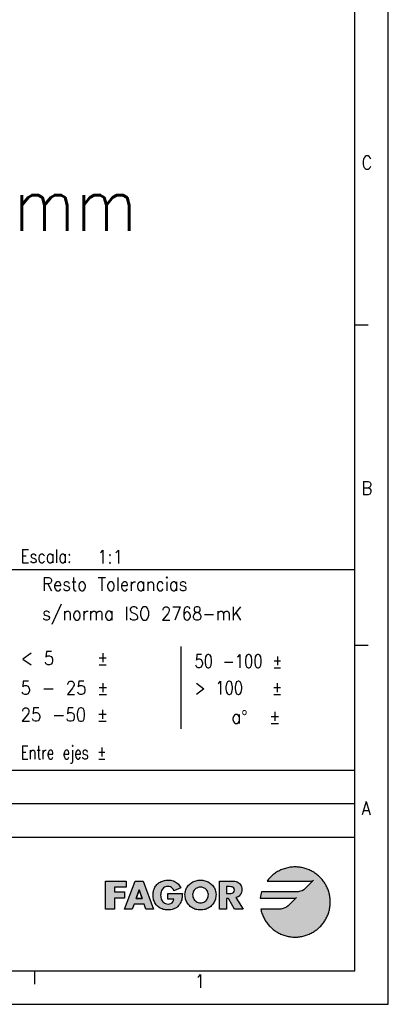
# Model space of a CAD drawing. Header units: millimetres. Extents: x -746 to 1106, y -92 to 517.
# Tile 31 of 55: x 39 to 94, y -92 to 55. Entities that reach past the tile are written whole.
import ezdxf

# ---------------------------------------------------------------- set-up
doc = ezdxf.new("R2010")
doc.units = ezdxf.units.MM
doc.layers.add('1', color=7, linetype='Continuous')
doc.layers.add('LAYER_1', color=7, linetype='Continuous')
doc.styles.add('CONVERTER_12', font='txt.shx', dxfattribs={"width": 0.9})
doc.styles.add('CONVERTER_13', font='txt.shx', dxfattribs={"width": 0.81})
doc.styles.add('CONVERTER_14', font='txt.shx', dxfattribs={"width": 0.72})

# ---------------------------------------------------------------- blocks, each defined once
blk = doc.blocks.new('_A1', base_point=(89.41, -87.22))
at = {"layer": '1', "linetype": 'Continuous'}
for points in [[(83.83, -72.89), (83.7, -72.79), (83.57, -72.69), (83.44, -72.6), (83.31, -72.51), (83.17, -72.42), (83.03, -72.34), (82.89, -72.27), (82.74, -72.19), (82.59, -72.12), (82.44, -72.06), (82.29, -72), (82.13, -71.95), (81.98, -71.9), (81.82, -71.85), (81.65, -71.81), (81.49, -71.78), (81.33, -71.75), (81.16, -71.72), (80.99, -71.7), (80.82, -71.69), (80.65, -71.68), (80.48, -71.68), (80.29, -71.68), (80.1, -71.69), (79.91, -71.71), (79.73, -71.73), (79.54, -71.76), (79.36, -71.8), (79.18, -71.84), (79.01, -71.89), (78.83, -71.94), (78.66, -72), (78.5, -72.06), (78.33, -72.13), (78.17, -72.21), (78.01, -72.29), (77.85, -72.38), (77.7, -72.47), (77.55, -72.57), (77.41, -72.67), (77.26, -72.77), (77.13, -72.88), (76.99, -73), (76.86, -73.12), (76.73, -73.24), (76.61, -73.37), (76.5, -73.5), (76.38, -73.64), (76.27, -73.78), (82.79, -73.78), (83.01, -73.75), (83.18, -73.69), (83.24, -73.66), (81.99, -74.91), (81.75, -75.1), (81.51, -75.23), (81.28, -75.31), (81.09, -75.36), (80.94, -75.38), (80.87, -75.38), (75.46, -75.38), (75.4, -75.62), (75.34, -75.86), (75.3, -76.11), (75.26, -76.36), (80.2, -76.36), (80.2, -76.36), (80.43, -76.33), (80.6, -76.27), (80.66, -76.24), (79.43, -77.48), (79.43, -77.48), (79.19, -77.68), (78.94, -77.81), (78.7, -77.9), (78.5, -77.95), (78.35, -77.97), (78.28, -77.97), (75.33, -77.97), (75.37, -78.14), (75.41, -78.3), (75.46, -78.46), (75.51, -78.62), (75.57, -78.78), (75.63, -78.93), (75.7, -79.09), (75.77, -79.24), (75.84, -79.38), (75.93, -79.53), (76.01, -79.67), (76.1, -79.81), (76.19, -79.94), (76.29, -80.08), (76.39, -80.21), (76.49, -80.33), (76.6, -80.46), (76.72, -80.58), (76.83, -80.69), (76.95, -80.8), (77.08, -80.91), (77.2, -81.02), (77.33, -81.12), (77.47, -81.21), (77.6, -81.31), (77.74, -81.4), (77.88, -81.48), (78.03, -81.56), (78.17, -81.63), (78.33, -81.71), (78.48, -81.77), (78.63, -81.83), (78.79, -81.89), (78.95, -81.94), (79.11, -81.99), (79.28, -82.03), (79.44, -82.06), (79.61, -82.1), (79.78, -82.12), (79.95, -82.14), (80.13, -82.16), (80.3, -82.16), (80.48, -82.17), (80.65, -82.16), (80.82, -82.16), (80.99, -82.14), (81.16, -82.12), (81.33, -82.1), (81.49, -82.07), (81.65, -82.03), (81.82, -81.99), (81.98, -81.95), (82.13, -81.9), (82.29, -81.84), (82.44, -81.79), (82.59, -81.72), (82.74, -81.65), (82.89, -81.58), (83.03, -81.5), (83.17, -81.42), (83.31, -81.34), (83.44, -81.25), (83.57, -81.15), (83.7, -81.06), (83.83, -80.96), (83.95, -80.85), (84.07, -80.74), (84.18, -80.63), (84.3, -80.52), (84.4, -80.4), (84.51, -80.27), (84.61, -80.15), (84.71, -80.02), (84.8, -79.89), (84.89, -79.75), (84.98, -79.62), (85.06, -79.48), (85.13, -79.33), (85.21, -79.19), (85.27, -79.04), (85.34, -78.89), (85.4, -78.74), (85.45, -78.58), (85.5, -78.42), (85.55, -78.26), (85.59, -78.1), (85.62, -77.94), (85.65, -77.77), (85.67, -77.61), (85.69, -77.44), (85.71, -77.27), (85.72, -77.1), (85.72, -76.92), (85.72, -76.75), (85.71, -76.58), (85.69, -76.41), (85.67, -76.24), (85.65, -76.07), (85.62, -75.91), (85.59, -75.74), (85.55, -75.58), (85.5, -75.42), (85.45, -75.27), (85.4, -75.11), (85.34, -74.96), (85.27, -74.81), (85.21, -74.66), (85.13, -74.51), (85.06, -74.37), (84.98, -74.23), (84.89, -74.09), (84.8, -73.96), (84.71, -73.83), (84.61, -73.7), (84.51, -73.57), (84.4, -73.45), (84.3, -73.33), (84.18, -73.22), (84.07, -73.1), (83.95, -73)], [(55.17, -74.7), (53.43, -74.7), (53.43, -75.4), (54.96, -75.4), (54.96, -76.33), (53.43, -76.33), (53.43, -77.97), (52.12, -77.97), (52.12, -73.78), (55.17, -73.78)], [(62.04, -73.71), (62.22, -73.75), (62.38, -73.82), (62.54, -73.89), (62.68, -73.98), (62.82, -74.09), (62.95, -74.2), (63.07, -74.34), (63.18, -74.48), (63.28, -74.64), (63.37, -74.82), (62.34, -75.25), (62.25, -75.06), (62.13, -74.9), (61.99, -74.77), (61.83, -74.67), (61.64, -74.6), (61.43, -74.58), (61.24, -74.6), (61.07, -74.65), (60.92, -74.72), (60.79, -74.82), (60.67, -74.94), (60.57, -75.07), (60.49, -75.22), (60.42, -75.39), (60.38, -75.56), (60.35, -75.73), (60.34, -75.9), (60.35, -76.08), (60.38, -76.26), (60.43, -76.43), (60.49, -76.59), (60.58, -76.73), (60.68, -76.87), (60.8, -76.99), (60.93, -77.08), (61.09, -77.15), (61.26, -77.2), (61.45, -77.22), (61.67, -77.2), (61.87, -77.13), (62.05, -77.03), (62.18, -76.89), (62.28, -76.71), (62.32, -76.49), (61.44, -76.49), (61.44, -75.63), (63.6, -75.63), (63.59, -75.83), (63.58, -76.03), (63.56, -76.22), (63.54, -76.4), (63.5, -76.58), (63.44, -76.76), (63.37, -76.94), (63.28, -77.11), (63.17, -77.29), (63.04, -77.45), (62.9, -77.59), (62.75, -77.72), (62.58, -77.82), (62.41, -77.91), (62.23, -77.99), (62.05, -78.04), (61.85, -78.08), (61.65, -78.1), (61.44, -78.11), (61.26, -78.1), (61.08, -78.09), (60.9, -78.06), (60.74, -78.02), (60.58, -77.96), (60.42, -77.9), (60.28, -77.83), (60.14, -77.75), (60.01, -77.65), (59.89, -77.55), (59.78, -77.44), (59.67, -77.32), (59.58, -77.19), (59.49, -77.06), (59.42, -76.91), (59.36, -76.76), (59.3, -76.6), (59.26, -76.44), (59.23, -76.26), (59.21, -76.08), (59.21, -75.9), (59.21, -75.71), (59.23, -75.52), (59.26, -75.35), (59.3, -75.18), (59.36, -75.01), (59.42, -74.86), (59.5, -74.71), (59.58, -74.57), (59.68, -74.44), (59.78, -74.32), (59.9, -74.21), (60.02, -74.1), (60.15, -74.01), (60.29, -73.93), (60.44, -73.85), (60.6, -73.79), (60.76, -73.74), (60.93, -73.7), (61.11, -73.67), (61.29, -73.65), (61.48, -73.64), (61.68, -73.65), (61.86, -73.67)]]:
    blk.add_hatch(color=2, dxfattribs=at).paths.add_polyline_path(points)
h = blk.add_hatch(color=2, dxfattribs=at)
h.paths.add_polyline_path([(59.3, -77.97), (58.14, -77.97), (57.86, -77.24), (56.36, -77.24), (56.08, -77.97), (54.92, -77.97), (56.53, -73.78), (57.72, -73.78)])
h.paths.add_polyline_path([(57.57, -76.41), (56.66, -76.41), (57.11, -75.08), (57.13, -75.08)], flags=16)
h = blk.add_hatch(color=2, dxfattribs=at)
h.paths.add_polyline_path([(67.59, -74), (67.73, -74.09), (67.86, -74.19), (67.98, -74.3), (68.09, -74.42), (68.2, -74.54), (68.29, -74.68), (68.38, -74.82), (68.45, -74.97), (68.51, -75.12), (68.56, -75.28), (68.6, -75.45), (68.62, -75.62), (68.63, -75.8), (68.62, -75.98), (68.6, -76.16), (68.57, -76.33), (68.53, -76.5), (68.48, -76.65), (68.42, -76.81), (68.35, -76.95), (68.27, -77.09), (68.18, -77.22), (68.08, -77.35), (67.97, -77.46), (67.86, -77.57), (67.73, -77.67), (67.6, -77.76), (67.46, -77.84), (67.32, -77.91), (67.16, -77.97), (67, -78.02), (66.84, -78.06), (66.67, -78.09), (66.49, -78.1), (66.31, -78.11), (66.13, -78.1), (65.95, -78.09), (65.78, -78.06), (65.62, -78.02), (65.46, -77.97), (65.31, -77.91), (65.16, -77.84), (65.02, -77.76), (64.89, -77.67), (64.76, -77.57), (64.65, -77.46), (64.54, -77.35), (64.44, -77.22), (64.35, -77.09), (64.27, -76.95), (64.2, -76.81), (64.14, -76.65), (64.09, -76.5), (64.05, -76.33), (64.02, -76.16), (64, -75.98), (63.99, -75.8), (64, -75.62), (64.02, -75.45), (64.06, -75.28), (64.11, -75.12), (64.17, -74.97), (64.24, -74.82), (64.33, -74.68), (64.42, -74.54), (64.53, -74.42), (64.64, -74.3), (64.76, -74.19), (64.89, -74.09), (65.03, -74), (65.17, -73.92), (65.32, -73.85), (65.48, -73.79), (65.64, -73.74), (65.8, -73.7), (65.97, -73.67), (66.14, -73.65), (66.31, -73.64), (66.48, -73.65), (66.65, -73.67), (66.82, -73.7), (66.98, -73.74), (67.14, -73.79), (67.3, -73.85), (67.45, -73.92)])
h.paths.add_polyline_path([(65.14, -75.63), (65.13, -75.8), (65.14, -76), (65.18, -76.18), (65.24, -76.35), (65.32, -76.5), (65.42, -76.64), (65.54, -76.76), (65.67, -76.86), (65.81, -76.94), (65.97, -77), (66.14, -77.04), (66.31, -77.05), (66.48, -77.04), (66.65, -77), (66.81, -76.94), (66.95, -76.86), (67.09, -76.76), (67.2, -76.64), (67.3, -76.5), (67.38, -76.35), (67.44, -76.18), (67.48, -76), (67.49, -75.8), (67.48, -75.63), (67.43, -75.47), (67.36, -75.31), (67.26, -75.17), (67.15, -75.04), (67.01, -74.92), (66.85, -74.83), (66.68, -74.76), (66.5, -74.71), (66.31, -74.7), (66.12, -74.71), (65.94, -74.76), (65.77, -74.83), (65.61, -74.92), (65.48, -75.04), (65.36, -75.17), (65.26, -75.31), (65.19, -75.47)], flags=16)
h = blk.add_hatch(color=2, dxfattribs=at)
h.paths.add_polyline_path([(72.22, -74.21), (72.32, -74.34), (72.4, -74.49), (72.46, -74.67), (72.5, -74.86), (72.51, -75.07), (72.5, -75.26), (72.46, -75.44), (72.41, -75.61), (72.33, -75.77), (72.22, -75.91), (72.1, -76.03), (71.95, -76.13), (71.78, -76.21), (71.59, -76.25), (72.68, -77.97), (71.39, -77.97), (70.48, -76.37), (70.22, -76.37), (70.22, -77.97), (69.13, -77.97), (69.13, -73.78), (71.06, -73.78), (71.26, -73.79), (71.45, -73.82), (71.63, -73.86), (71.8, -73.92), (71.96, -74), (72.09, -74.09)])
h.paths.add_polyline_path([(70.22, -74.62), (70.22, -75.66), (70.65, -75.66), (70.86, -75.65), (71.07, -75.61), (71.24, -75.52), (71.36, -75.37), (71.4, -75.14), (71.36, -74.91), (71.24, -74.76), (71.07, -74.67), (70.86, -74.63), (70.65, -74.62)], flags=16)
at = {"layer": '1', "color": 2, "linetype": 'Continuous'}
for p, q in [((94.41, -92.22), (94.41, 501.78)), ((91.41, 9.32), (89.41, 9.32)), ((-95.59, -27.22), (89.41, -27.22)), ((63.41, -51.02), (63.41, -38.71)), ((91.41, -38.55), (89.41, -38.55)), ((89.41, -62.22), (-95.59, -62.22)), ((41.47, -87.22), (41.47, -89.22)), ((-745.59, -92.22), (94.41, -92.22))]:
    blk.add_line(p, q, dxfattribs=at)
at = {"layer": '1', "color": 7, "linetype": 'Continuous'}
for p, q in [((89.41, -87.22), (89.41, 496.78)), ((-95.59, -57.22), (89.41, -57.22)), ((-95.59, -67.22), (89.41, -67.22)), ((-725.59, -87.22), (89.41, -87.22))]:
    blk.add_line(p, q, dxfattribs=at)
at = {"layer": 'LAYER_1', "color": 2, "linetype": 'Continuous'}
for p, q in [((78.33, -72.13), (78.17, -72.21)), ((78.5, -72.06), (78.33, -72.13)), ((78.66, -72), (78.5, -72.06)), ((78.83, -71.94), (78.66, -72)), ((79.01, -71.89), (78.83, -71.94)), ((79.18, -71.84), (79.01, -71.89)), ((79.36, -71.8), (79.18, -71.84)), ((79.54, -71.76), (79.36, -71.8)), ((79.73, -71.73), (79.54, -71.76)), ((79.91, -71.71), (79.73, -71.73)), ((80.1, -71.69), (79.91, -71.71)), ((80.29, -71.68), (80.1, -71.69)), ((80.48, -71.68), (80.29, -71.68)), ((80.65, -71.68), (80.48, -71.68)), ((80.82, -71.69), (80.65, -71.68)), ((80.99, -71.7), (80.82, -71.69)), ((81.16, -71.72), (80.99, -71.7)), ((81.33, -71.75), (81.16, -71.72)), ((81.49, -71.78), (81.33, -71.75)), ((81.65, -71.81), (81.49, -71.78)), ((81.82, -71.85), (81.65, -71.81)), ((81.98, -71.9), (81.82, -71.85)), ((82.13, -71.95), (81.98, -71.9)), ((82.29, -72), (82.13, -71.95)), ((82.44, -72.06), (82.29, -72)), ((82.59, -72.12), (82.44, -72.06)), ((82.74, -72.19), (82.59, -72.12)), ((76.5, -73.5), (76.38, -73.64)), ((76.61, -73.37), (76.5, -73.5)), ((76.73, -73.24), (76.61, -73.37)), ((76.86, -73.12), (76.73, -73.24)), ((76.99, -73), (76.86, -73.12)), ((77.13, -72.88), (76.99, -73)), ((77.26, -72.77), (77.13, -72.88)), ((77.41, -72.67), (77.26, -72.77)), ((77.55, -72.57), (77.41, -72.67)), ((77.7, -72.47), (77.55, -72.57)), ((77.85, -72.38), (77.7, -72.47)), ((78.01, -72.29), (77.85, -72.38)), ((78.17, -72.21), (78.01, -72.29)), ((82.89, -72.27), (82.74, -72.19)), ((83.03, -72.34), (82.89, -72.27)), ((83.17, -72.42), (83.03, -72.34)), ((83.31, -72.51), (83.17, -72.42)), ((83.44, -72.6), (83.31, -72.51)), ((83.57, -72.69), (83.44, -72.6)), ((83.7, -72.79), (83.57, -72.69)), ((83.83, -72.89), (83.7, -72.79)), ((83.95, -73), (83.83, -72.89)), ((84.07, -73.1), (83.95, -73)), ((84.18, -73.22), (84.07, -73.1)), ((84.3, -73.33), (84.18, -73.22)), ((84.4, -73.45), (84.3, -73.33)), ((84.51, -73.57), (84.4, -73.45)), ((84.61, -73.7), (84.51, -73.57)), ((52.12, -73.78), (55.17, -73.78)), ((52.12, -77.97), (52.12, -73.78)), ((55.17, -74.7), (53.43, -74.7)), ((53.43, -74.7), (53.43, -75.4)), ((54.92, -77.97), (56.53, -73.78)), ((55.17, -73.78), (55.17, -74.7)), ((56.53, -73.78), (57.72, -73.78)), ((56.66, -76.41), (57.11, -75.08)), ((57.11, -75.08), (56.66, -76.41)), ((57.11, -75.08), (57.13, -75.08)), ((57.13, -75.08), (57.11, -75.08)), ((57.13, -75.08), (57.57, -76.41)), ((57.57, -76.41), (57.13, -75.08)), ((57.72, -73.78), (59.3, -77.97)), ((59.3, -75.18), (59.36, -75.01)), ((59.36, -75.01), (59.42, -74.86)), ((59.42, -74.86), (59.5, -74.71)), ((59.5, -74.71), (59.58, -74.57)), ((59.58, -74.57), (59.68, -74.44)), ((59.68, -74.44), (59.78, -74.32)), ((59.78, -74.32), (59.9, -74.21)), ((59.9, -74.21), (60.02, -74.1)), ((60.02, -74.1), (60.15, -74.01)), ((60.15, -74.01), (60.29, -73.93)), ((60.29, -73.93), (60.44, -73.85)), ((60.44, -73.85), (60.6, -73.79)), ((60.57, -75.07), (60.49, -75.22)), ((60.67, -74.94), (60.57, -75.07)), ((60.6, -73.79), (60.76, -73.74)), ((60.79, -74.82), (60.67, -74.94)), ((60.76, -73.74), (60.93, -73.7)), ((60.92, -74.72), (60.79, -74.82)), ((61.07, -74.65), (60.92, -74.72)), ((60.93, -73.7), (61.11, -73.67)), ((61.24, -74.6), (61.07, -74.65)), ((61.11, -73.67), (61.29, -73.65)), ((61.43, -74.58), (61.24, -74.6)), ((61.29, -73.65), (61.48, -73.64)), ((61.64, -74.6), (61.43, -74.58)), ((61.48, -73.64), (61.68, -73.65)), ((61.48, -73.64), (61.48, -73.64)), ((61.83, -74.67), (61.64, -74.6)), ((61.68, -73.65), (61.86, -73.67)), ((61.99, -74.77), (61.83, -74.67)), ((61.86, -73.67), (62.04, -73.71)), ((62.13, -74.9), (61.99, -74.77)), ((62.04, -73.71), (62.22, -73.75)), ((62.25, -75.06), (62.13, -74.9)), ((62.22, -73.75), (62.38, -73.82)), ((62.34, -75.25), (62.25, -75.06)), ((63.37, -74.82), (62.34, -75.25)), ((62.38, -73.82), (62.54, -73.89)), ((62.54, -73.89), (62.68, -73.98)), ((62.68, -73.98), (62.82, -74.09)), ((62.82, -74.09), (62.95, -74.2)), ((62.95, -74.2), (63.07, -74.34)), ((63.07, -74.34), (63.18, -74.48)), ((63.18, -74.48), (63.28, -74.64)), ((63.28, -74.64), (63.37, -74.82)), ((64.11, -75.12), (64.17, -74.97)), ((64.17, -74.97), (64.24, -74.82)), ((64.24, -74.82), (64.33, -74.68)), ((64.33, -74.68), (64.42, -74.54)), ((64.42, -74.54), (64.53, -74.42)), ((64.53, -74.42), (64.64, -74.3)), ((64.64, -74.3), (64.76, -74.19)), ((64.76, -74.19), (64.89, -74.09)), ((64.89, -74.09), (65.03, -74)), ((65.03, -74), (65.17, -73.92)), ((65.17, -73.92), (65.32, -73.85)), ((65.32, -73.85), (65.48, -73.79)), ((65.48, -75.04), (65.36, -75.17)), ((65.48, -73.79), (65.64, -73.74)), ((65.61, -74.92), (65.48, -75.04)), ((65.77, -74.83), (65.61, -74.92)), ((65.64, -73.74), (65.8, -73.7)), ((65.94, -74.76), (65.77, -74.83)), ((65.8, -73.7), (65.97, -73.67)), ((66.12, -74.71), (65.94, -74.76)), ((65.97, -73.67), (66.14, -73.65)), ((66.31, -74.7), (66.12, -74.71)), ((66.14, -73.65), (66.31, -73.64)), ((66.31, -73.64), (66.48, -73.65)), ((66.5, -74.71), (66.31, -74.7)), ((66.48, -73.65), (66.65, -73.67)), ((66.68, -74.76), (66.5, -74.71)), ((66.65, -73.67), (66.82, -73.7)), ((66.85, -74.83), (66.68, -74.76)), ((66.82, -73.7), (66.98, -73.74)), ((67.01, -74.92), (66.85, -74.83)), ((66.98, -73.74), (67.14, -73.79)), ((67.15, -75.04), (67.01, -74.92)), ((67.14, -73.79), (67.3, -73.85)), ((67.26, -75.17), (67.15, -75.04)), ((67.3, -73.85), (67.45, -73.92)), ((67.45, -73.92), (67.59, -74)), ((67.59, -74), (67.73, -74.09)), ((67.73, -74.09), (67.86, -74.19)), ((67.86, -74.19), (67.98, -74.3)), ((67.98, -74.3), (68.09, -74.42)), ((68.09, -74.42), (68.2, -74.54)), ((68.2, -74.54), (68.29, -74.68)), ((68.29, -74.68), (68.38, -74.82)), ((68.38, -74.82), (68.45, -74.97)), ((68.45, -74.97), (68.51, -75.12)), ((69.13, -73.78), (71.06, -73.78)), ((69.13, -77.97), (69.13, -73.78)), ((70.22, -74.62), (70.22, -75.66)), ((70.65, -74.62), (70.22, -74.62)), ((70.86, -74.63), (70.65, -74.62)), ((71.07, -74.67), (70.86, -74.63)), ((71.06, -73.78), (71.26, -73.79)), ((71.24, -74.76), (71.07, -74.67)), ((71.36, -74.91), (71.24, -74.76)), ((71.26, -73.79), (71.45, -73.82)), ((71.4, -75.14), (71.36, -74.91)), ((71.45, -73.82), (71.63, -73.86)), ((71.63, -73.86), (71.8, -73.92)), ((71.8, -73.92), (71.96, -74)), ((71.96, -74), (72.09, -74.09)), ((72.09, -74.09), (72.22, -74.21)), ((72.22, -74.21), (72.32, -74.34)), ((72.32, -74.34), (72.4, -74.49)), ((72.4, -74.49), (72.46, -74.67)), ((72.46, -74.67), (72.5, -74.86)), ((72.5, -74.86), (72.51, -75.07)), ((72.51, -75.07), (72.5, -75.26)), ((76.38, -73.64), (76.27, -73.78)), ((76.27, -73.78), (82.79, -73.78)), ((76.27, -73.78), (76.27, -73.78)), ((81.99, -74.91), (81.75, -75.1)), ((83.24, -73.66), (81.99, -74.91)), ((82.79, -73.78), (83.01, -73.75)), ((83.01, -73.75), (83.18, -73.69)), ((83.18, -73.69), (83.24, -73.66)), ((84.71, -73.83), (84.61, -73.7)), ((84.8, -73.96), (84.71, -73.83)), ((84.89, -74.09), (84.8, -73.96)), ((84.98, -74.23), (84.89, -74.09)), ((85.06, -74.37), (84.98, -74.23)), ((85.13, -74.51), (85.06, -74.37)), ((85.21, -74.66), (85.13, -74.51)), ((85.27, -74.81), (85.21, -74.66)), ((85.34, -74.96), (85.27, -74.81)), ((85.4, -75.11), (85.34, -74.96)), ((53.43, -75.4), (54.96, -75.4)), ((53.43, -76.33), (53.43, -77.97)), ((54.96, -76.33), (53.43, -76.33)), ((54.96, -75.4), (54.96, -76.33)), ((57.57, -76.41), (56.66, -76.41)), ((56.66, -76.41), (57.57, -76.41)), ((59.21, -75.71), (59.23, -75.52)), ((59.21, -75.9), (59.21, -75.71)), ((59.21, -75.9), (59.21, -75.9)), ((59.21, -76.08), (59.21, -75.9)), ((59.23, -76.26), (59.21, -76.08)), ((59.23, -75.52), (59.26, -75.35)), ((59.26, -76.44), (59.23, -76.26)), ((59.26, -75.35), (59.3, -75.18)), ((59.3, -76.6), (59.26, -76.44)), ((60.35, -75.73), (60.34, -75.9)), ((60.34, -75.9), (60.35, -76.08)), ((60.38, -75.56), (60.35, -75.73)), ((60.35, -76.08), (60.38, -76.26)), ((60.42, -75.39), (60.38, -75.56)), ((60.38, -76.26), (60.43, -76.43)), ((60.49, -75.22), (60.42, -75.39)), ((60.43, -76.43), (60.49, -76.59)), ((61.44, -75.63), (63.6, -75.63)), ((61.44, -76.49), (61.44, -75.63)), ((62.32, -76.49), (61.44, -76.49)), ((62.28, -76.71), (62.32, -76.49)), ((63.54, -76.4), (63.5, -76.58)), ((63.56, -76.22), (63.54, -76.4)), ((63.58, -76.03), (63.56, -76.22)), ((63.59, -75.83), (63.58, -76.03)), ((63.6, -75.63), (63.59, -75.83)), ((63.99, -75.8), (64, -75.62)), ((63.99, -75.8), (63.99, -75.8)), ((64, -75.98), (63.99, -75.8)), ((64, -75.62), (64.02, -75.45)), ((64.02, -76.16), (64, -75.98)), ((64.02, -75.45), (64.06, -75.28)), ((64.05, -76.33), (64.02, -76.16)), ((64.09, -76.5), (64.05, -76.33)), ((64.06, -75.28), (64.11, -75.12)), ((64.14, -76.65), (64.09, -76.5)), ((65.14, -75.63), (65.13, -75.8)), ((65.13, -75.8), (65.14, -76)), ((65.19, -75.47), (65.14, -75.63)), ((65.14, -76), (65.18, -76.18)), ((65.18, -76.18), (65.24, -76.35)), ((65.26, -75.31), (65.19, -75.47)), ((65.24, -76.35), (65.32, -76.5)), ((65.36, -75.17), (65.26, -75.31)), ((65.32, -76.5), (65.42, -76.64)), ((67.2, -76.64), (67.3, -76.5)), ((67.36, -75.31), (67.26, -75.17)), ((67.3, -76.5), (67.38, -76.35)), ((67.43, -75.47), (67.36, -75.31)), ((67.38, -76.35), (67.44, -76.18)), ((67.48, -75.63), (67.43, -75.47)), ((67.44, -76.18), (67.48, -76)), ((67.49, -75.8), (67.48, -75.63)), ((67.48, -76), (67.49, -75.8)), ((67.49, -75.8), (67.49, -75.8)), ((68.53, -76.5), (68.48, -76.65)), ((68.51, -75.12), (68.56, -75.28)), ((68.57, -76.33), (68.53, -76.5)), ((68.56, -75.28), (68.6, -75.45)), ((68.6, -76.16), (68.57, -76.33)), ((68.6, -75.45), (68.62, -75.62)), ((68.62, -75.98), (68.6, -76.16)), ((68.62, -75.62), (68.63, -75.8)), ((68.63, -75.8), (68.62, -75.98)), ((68.63, -75.8), (68.63, -75.8)), ((70.22, -75.66), (70.65, -75.66)), ((70.22, -76.37), (70.22, -77.97)), ((70.48, -76.37), (70.22, -76.37)), ((71.39, -77.97), (70.48, -76.37)), ((70.65, -75.66), (70.86, -75.65)), ((70.86, -75.65), (71.07, -75.61)), ((71.07, -75.61), (71.24, -75.52)), ((71.24, -75.52), (71.36, -75.37)), ((71.36, -75.37), (71.4, -75.14)), ((71.78, -76.21), (71.59, -76.25)), ((71.59, -76.25), (72.68, -77.97)), ((71.95, -76.13), (71.78, -76.21)), ((72.1, -76.03), (71.95, -76.13)), ((72.22, -75.91), (72.1, -76.03)), ((72.33, -75.77), (72.22, -75.91)), ((72.41, -75.61), (72.33, -75.77)), ((72.46, -75.44), (72.41, -75.61)), ((72.5, -75.26), (72.46, -75.44)), ((75.3, -76.11), (75.26, -76.36)), ((75.26, -76.36), (80.2, -76.36)), ((75.34, -75.86), (75.3, -76.11)), ((75.4, -75.62), (75.34, -75.86)), ((75.46, -75.38), (75.4, -75.62)), ((80.87, -75.38), (75.46, -75.38)), ((80.66, -76.24), (79.43, -77.48)), ((80.2, -76.36), (80.43, -76.33)), ((80.2, -76.36), (80.2, -76.36)), ((80.43, -76.33), (80.6, -76.27)), ((80.6, -76.27), (80.66, -76.24)), ((80.94, -75.38), (80.87, -75.38)), ((81.09, -75.36), (80.94, -75.38)), ((81.28, -75.31), (81.09, -75.36)), ((81.51, -75.23), (81.28, -75.31)), ((81.75, -75.1), (81.51, -75.23)), ((85.45, -75.27), (85.4, -75.11)), ((85.5, -75.42), (85.45, -75.27)), ((85.55, -75.58), (85.5, -75.42)), ((85.59, -75.74), (85.55, -75.58)), ((85.62, -75.91), (85.59, -75.74)), ((85.65, -76.07), (85.62, -75.91)), ((85.67, -76.24), (85.65, -76.07)), ((85.69, -76.41), (85.67, -76.24)), ((85.71, -76.58), (85.69, -76.41)), ((53.43, -77.97), (52.12, -77.97)), ((56.08, -77.97), (54.92, -77.97)), ((56.36, -77.24), (56.08, -77.97)), ((57.86, -77.24), (56.36, -77.24)), ((58.14, -77.97), (57.86, -77.24)), ((59.3, -77.97), (58.14, -77.97)), ((59.36, -76.76), (59.3, -76.6)), ((59.42, -76.91), (59.36, -76.76)), ((59.49, -77.06), (59.42, -76.91)), ((59.58, -77.19), (59.49, -77.06)), ((59.67, -77.32), (59.58, -77.19)), ((59.78, -77.44), (59.67, -77.32)), ((59.89, -77.55), (59.78, -77.44)), ((60.01, -77.65), (59.89, -77.55)), ((60.14, -77.75), (60.01, -77.65)), ((60.28, -77.83), (60.14, -77.75)), ((60.42, -77.9), (60.28, -77.83)), ((60.58, -77.96), (60.42, -77.9)), ((60.49, -76.59), (60.58, -76.73)), ((60.58, -76.73), (60.68, -76.87)), ((60.74, -78.02), (60.58, -77.96)), ((60.68, -76.87), (60.8, -76.99)), ((60.9, -78.06), (60.74, -78.02)), ((60.8, -76.99), (60.93, -77.08)), ((60.93, -77.08), (61.09, -77.15)), ((61.09, -77.15), (61.26, -77.2)), ((61.26, -77.2), (61.45, -77.22)), ((61.45, -77.22), (61.67, -77.2)), ((61.45, -77.22), (61.45, -77.22)), ((61.67, -77.2), (61.87, -77.13)), ((61.87, -77.13), (62.05, -77.03)), ((62.05, -77.03), (62.18, -76.89)), ((62.23, -77.99), (62.05, -78.04)), ((62.18, -76.89), (62.28, -76.71)), ((62.41, -77.91), (62.23, -77.99)), ((62.58, -77.82), (62.41, -77.91)), ((62.75, -77.72), (62.58, -77.82)), ((62.9, -77.59), (62.75, -77.72)), ((63.04, -77.45), (62.9, -77.59)), ((63.17, -77.29), (63.04, -77.45)), ((63.28, -77.11), (63.17, -77.29)), ((63.37, -76.94), (63.28, -77.11)), ((63.44, -76.76), (63.37, -76.94)), ((63.5, -76.58), (63.44, -76.76)), ((64.2, -76.81), (64.14, -76.65)), ((64.27, -76.95), (64.2, -76.81)), ((64.35, -77.09), (64.27, -76.95)), ((64.44, -77.22), (64.35, -77.09)), ((64.54, -77.35), (64.44, -77.22)), ((64.65, -77.46), (64.54, -77.35)), ((64.76, -77.57), (64.65, -77.46)), ((64.89, -77.67), (64.76, -77.57)), ((65.02, -77.76), (64.89, -77.67)), ((65.16, -77.84), (65.02, -77.76)), ((65.31, -77.91), (65.16, -77.84)), ((65.46, -77.97), (65.31, -77.91)), ((65.42, -76.64), (65.54, -76.76)), ((65.62, -78.02), (65.46, -77.97)), ((65.54, -76.76), (65.67, -76.86)), ((65.78, -78.06), (65.62, -78.02)), ((65.67, -76.86), (65.81, -76.94)), ((65.81, -76.94), (65.97, -77)), ((65.97, -77), (66.14, -77.04)), ((66.14, -77.04), (66.31, -77.05)), ((66.31, -77.05), (66.48, -77.04)), ((66.48, -77.04), (66.65, -77)), ((66.65, -77), (66.81, -76.94)), ((66.81, -76.94), (66.95, -76.86)), ((67, -78.02), (66.84, -78.06)), ((66.95, -76.86), (67.09, -76.76)), ((67.16, -77.97), (67, -78.02)), ((67.09, -76.76), (67.2, -76.64)), ((67.32, -77.91), (67.16, -77.97)), ((67.46, -77.84), (67.32, -77.91)), ((67.6, -77.76), (67.46, -77.84)), ((67.73, -77.67), (67.6, -77.76)), ((67.86, -77.57), (67.73, -77.67)), ((67.97, -77.46), (67.86, -77.57)), ((68.08, -77.35), (67.97, -77.46)), ((68.18, -77.22), (68.08, -77.35)), ((68.27, -77.09), (68.18, -77.22)), ((68.35, -76.95), (68.27, -77.09)), ((68.42, -76.81), (68.35, -76.95)), ((68.48, -76.65), (68.42, -76.81)), ((70.22, -77.97), (69.13, -77.97)), ((72.68, -77.97), (71.39, -77.97)), ((75.33, -77.97), (75.37, -78.14)), ((78.28, -77.97), (75.33, -77.97)), ((78.35, -77.97), (78.28, -77.97)), ((78.5, -77.95), (78.35, -77.97)), ((78.7, -77.9), (78.5, -77.95)), ((78.94, -77.81), (78.7, -77.9)), ((79.19, -77.68), (78.94, -77.81)), ((79.43, -77.48), (79.19, -77.68)), ((79.43, -77.48), (79.43, -77.48)), ((85.59, -78.1), (85.62, -77.94)), ((85.62, -77.94), (85.65, -77.77)), ((85.65, -77.77), (85.67, -77.61)), ((85.67, -77.61), (85.69, -77.44)), ((85.69, -77.44), (85.71, -77.27)), ((85.72, -76.75), (85.71, -76.58)), ((85.71, -77.27), (85.72, -77.1)), ((85.72, -76.92), (85.72, -76.75)), ((85.72, -76.92), (85.72, -76.92)), ((85.72, -77.1), (85.72, -76.92)), ((61.08, -78.09), (60.9, -78.06)), ((61.26, -78.1), (61.08, -78.09)), ((61.44, -78.11), (61.26, -78.1)), ((61.65, -78.1), (61.44, -78.11)), ((61.85, -78.08), (61.65, -78.1)), ((62.05, -78.04), (61.85, -78.08)), ((65.95, -78.09), (65.78, -78.06)), ((66.13, -78.1), (65.95, -78.09)), ((66.31, -78.11), (66.13, -78.1)), ((66.49, -78.1), (66.31, -78.11)), ((66.67, -78.09), (66.49, -78.1)), ((66.84, -78.06), (66.67, -78.09)), ((75.37, -78.14), (75.41, -78.3)), ((75.41, -78.3), (75.46, -78.46)), ((75.46, -78.46), (75.51, -78.62)), ((75.51, -78.62), (75.57, -78.78)), ((75.57, -78.78), (75.63, -78.93)), ((75.63, -78.93), (75.7, -79.09)), ((75.7, -79.09), (75.77, -79.24)), ((75.77, -79.24), (75.84, -79.38)), ((75.84, -79.38), (75.93, -79.53)), ((84.98, -79.62), (85.06, -79.48)), ((85.06, -79.48), (85.13, -79.33)), ((85.13, -79.33), (85.21, -79.19)), ((85.21, -79.19), (85.27, -79.04)), ((85.27, -79.04), (85.34, -78.89)), ((85.34, -78.89), (85.4, -78.74)), ((85.4, -78.74), (85.45, -78.58)), ((85.45, -78.58), (85.5, -78.42)), ((85.5, -78.42), (85.55, -78.26)), ((85.55, -78.26), (85.59, -78.1)), ((75.93, -79.53), (76.01, -79.67)), ((76.01, -79.67), (76.1, -79.81)), ((76.1, -79.81), (76.19, -79.94)), ((76.19, -79.94), (76.29, -80.08)), ((76.29, -80.08), (76.39, -80.21)), ((76.39, -80.21), (76.49, -80.33)), ((76.49, -80.33), (76.6, -80.46)), ((76.6, -80.46), (76.72, -80.58)), ((76.72, -80.58), (76.83, -80.69)), ((76.83, -80.69), (76.95, -80.8)), ((76.95, -80.8), (77.08, -80.91)), ((77.08, -80.91), (77.2, -81.02)), ((83.7, -81.06), (83.83, -80.96)), ((83.83, -80.96), (83.95, -80.85)), ((83.95, -80.85), (84.07, -80.74)), ((84.07, -80.74), (84.18, -80.63)), ((84.18, -80.63), (84.3, -80.52)), ((84.3, -80.52), (84.4, -80.4)), ((84.4, -80.4), (84.51, -80.27)), ((84.51, -80.27), (84.61, -80.15)), ((84.61, -80.15), (84.71, -80.02)), ((84.71, -80.02), (84.8, -79.89)), ((84.8, -79.89), (84.89, -79.75)), ((84.89, -79.75), (84.98, -79.62)), ((77.2, -81.02), (77.33, -81.12)), ((77.33, -81.12), (77.47, -81.21)), ((77.47, -81.21), (77.6, -81.31)), ((77.6, -81.31), (77.74, -81.4)), ((77.74, -81.4), (77.88, -81.48)), ((77.88, -81.48), (78.03, -81.56)), ((78.03, -81.56), (78.17, -81.63)), ((78.17, -81.63), (78.33, -81.71)), ((78.33, -81.71), (78.48, -81.77)), ((78.48, -81.77), (78.63, -81.83)), ((78.63, -81.83), (78.79, -81.89)), ((78.79, -81.89), (78.95, -81.94)), ((78.95, -81.94), (79.11, -81.99)), ((79.11, -81.99), (79.28, -82.03)), ((79.28, -82.03), (79.44, -82.06)), ((79.44, -82.06), (79.61, -82.1)), ((79.61, -82.1), (79.78, -82.12)), ((79.78, -82.12), (79.95, -82.14)), ((79.95, -82.14), (80.13, -82.16)), ((80.13, -82.16), (80.3, -82.16)), ((80.3, -82.16), (80.48, -82.17)), ((80.48, -82.17), (80.65, -82.16)), ((80.48, -82.17), (80.48, -82.17)), ((80.65, -82.16), (80.82, -82.16)), ((80.82, -82.16), (80.99, -82.14)), ((80.99, -82.14), (81.16, -82.12)), ((81.16, -82.12), (81.33, -82.1)), ((81.33, -82.1), (81.49, -82.07)), ((81.49, -82.07), (81.65, -82.03)), ((81.65, -82.03), (81.82, -81.99)), ((81.82, -81.99), (81.98, -81.95)), ((81.98, -81.95), (82.13, -81.9)), ((82.13, -81.9), (82.29, -81.84)), ((82.29, -81.84), (82.44, -81.79)), ((82.44, -81.79), (82.59, -81.72)), ((82.59, -81.72), (82.74, -81.65)), ((82.74, -81.65), (82.89, -81.58)), ((82.89, -81.58), (83.03, -81.5)), ((83.03, -81.5), (83.17, -81.42)), ((83.17, -81.42), (83.31, -81.34)), ((83.31, -81.34), (83.44, -81.25)), ((83.44, -81.25), (83.57, -81.15)), ((83.57, -81.15), (83.7, -81.06))]:
    blk.add_line(p, q, dxfattribs=at)
at = {"layer": '1', "color": 2, "style": 'CONVERTER_13', "width": 0.81}
blk.add_text('Escala:', height=2, dxfattribs=at).set_placement((39.41, -26.22))
at = {"layer": '1', "color": 2, "char_height": 2}
for s, insert, attachment_point, line_spacing_factor, style in [('C', (90.41, 33.65), 4, 1.20048, 'CONVERTER_12'), ('B', (90.41, -15.02), 4, 1.20048, 'CONVERTER_12'), ('Resto Tolerancias\\Ps/norma ISO 2768-mK', (42.62, -31.91), 4, 1.320528, 'CONVERTER_12'), ('< 5    ±', (39.41, -41.44), 7, 1.320528, 'CONVERTER_12'), ('50 -100 ±', (65.41, -41.9), 7, 1.320528, 'CONVERTER_13'), ('5 - 25 ±', (39.41, -45.9), 7, 1.320528, 'CONVERTER_12'), ('> 100   ±', (65.41, -45.9), 7, 1.320528, 'CONVERTER_13'), ('a{\\Fgdt;~}  ±', (70.94, -50.22), 7, 1.320528, 'CONVERTER_12'), ('25 -50 ±', (39.41, -49.9), 7, 1.320528, 'CONVERTER_12'), ('Entre ejes ±', (39.41, -56.22), 7, 1.320528, 'CONVERTER_14'), ('A', (90.41, -62.88), 4, 1.20048, 'CONVERTER_12'), ('1', (65.44, -88.76), 4, 1.20048, 'CONVERTER_12')]:
    blk.add_mtext(s, dxfattribs=dict(at, insert=insert, attachment_point=attachment_point, line_spacing_factor=line_spacing_factor, style=style))

msp = doc.modelspace()

# ---------------------------------------------------------------- block references
msp.add_blockref('_A1', (89.41, -87.22))

# ---------------------------------------------------------------- texts
at = {"layer": '1', "color": 2, "style": 'CONVERTER_12', "width": 0.9}
for s, height, p in [('CM= 720mm', 8, (-8.5, 23.47)), ('1:1', 2, (50.86, -26.29))]:
    msp.add_text(s, height=height, dxfattribs=at).set_placement(p)

doc.saveas('drawing.dxf')
